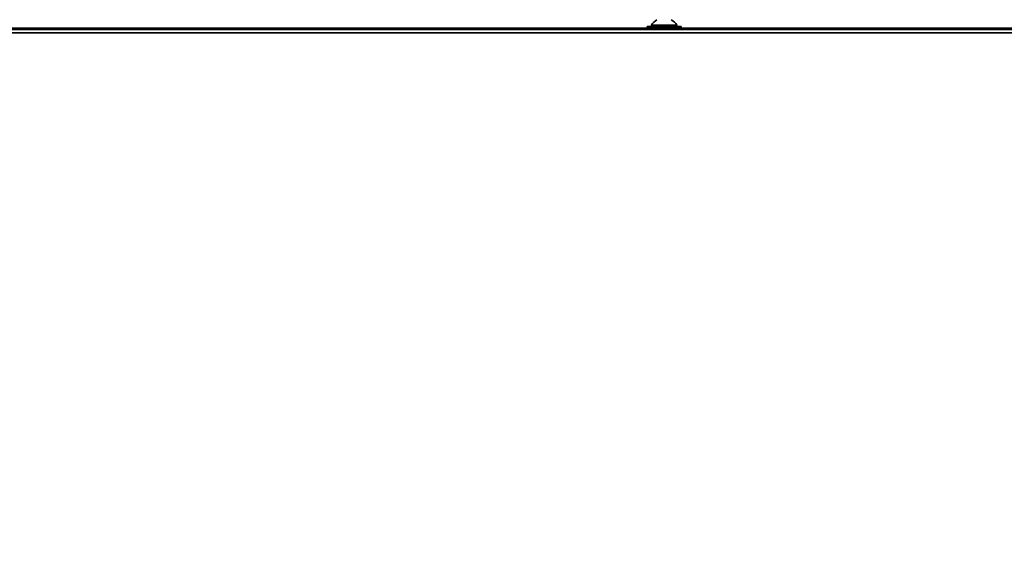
# Model space of a CAD drawing. Header units: millimetres. Extents: x 0 to 1118, y 0 to 864.
# Tile 191 of 250: x 653 to 725, y 703 to 743. Entities that reach past the tile are written whole.
import ezdxf

# ---------------------------------------------------------------- set-up
doc = ezdxf.new("R2010")
doc.units = ezdxf.units.MM
doc.styles.add('SLDTEXTSTYLE0', font='TXT', dxfattribs={"width": 0.605})
doc.dimstyles.new('SLDDIMSTYLE6', dxfattribs={"dimtxt": 4.233333, "dimasz": 4.572, "dimexe": 0, "dimexo": 0.0625, "dimgap": 1.058333, "dimtad": 0, "dimtih": 1, "dimtoh": 1, "dimdec": 1, "dimlfac": 4, "dimrnd": 1e-09, "dimzin": 4, "dimdsep": 46, "dimtxsty": 'SLDTEXTSTYLE0', "dimsah": 1, "dimcen": 0.09, "dimadec": 0, "dimazin": 1, "dimtfac": 1, "dimtofl": 0, "dimtmove": 0, "dimatfit": 3, "dimfxl": 1, "dimfrac": 2, "dimtolj": 1, "dimtzin": 12, "dimarcsym": 0})

# ---------------------------------------------------------------- blocks, each defined once
blk = doc.blocks.new('_D_31')
at = {"color": 7, "linetype": 'Continuous', "lineweight": 0}
for p, q in [((767.032, 742.075), (792.703, 742.075)), ((791.103, 742.075), (791.103, 710.073)), ((791.103, 671.575), (791.103, 703.576)), ((695.282, 671.575), (792.703, 671.575))]:
    blk.add_line(p, q, dxfattribs=at)
at = {"color": 7, "linetype": 'Continuous', "lineweight": 18}
for points in [[(791.103, 742.075), (790.341, 737.503), (791.865, 737.503)], [(791.103, 671.575), (791.865, 676.147), (790.341, 676.147)]]:
    blk.add_solid(points, dxfattribs=at)
at = {"color": 7, "linetype": 'Continuous', "lineweight": 18, "insert": (783.827, 709.033), "char_height": 4.2333, "attachment_point": 1, "style": 'SLDTEXTSTYLE0'}
blk.add_mtext('282.0', dxfattribs=at)

msp = doc.modelspace()

# ---------------------------------------------------------------- linework, layer by layer
at = {"color": 7, "linetype": 'Continuous', "lineweight": 35}
for p, q in [((765.431, 742.075), (635.806, 742.075)), ((635.809, 741.98), (765.431, 741.98)), ((765.431, 741.731), (635.815, 741.731)), ((698.985, 742.075), (698.985, 742.2)), ((698.985, 742.2), (701.485, 742.2)), ((699.298, 742.295), (699.298, 742.2)), ((701.173, 742.295), (699.298, 742.295)), ((701.173, 742.2), (701.173, 742.295)), ((701.485, 742.075), (701.485, 742.2))]:
    msp.add_line(p, q, dxfattribs=at)
for start, end in [(119.2162, 150.11785), (29.88215, 60.7838)]:
    msp.add_arc((700.235, 741.756), 1.081, start, end, dxfattribs=at)

# ---------------------------------------------------------------- dimensions: what is measured, and where the dimension line sits
at = {"color": 7, "linetype": 'Continuous', "lineweight": 18}
dim = msp.add_linear_dim(base=(791.103, 742.075), p1=(693.681, 671.575), p2=(765.431, 742.075), angle=90, dimstyle='SLDDIMSTYLE6', dxfattribs=at)
dim.commit()
dim.dimension.update_dxf_attribs({"geometry": '_D_31', "text_midpoint": (791.103, 706.825), "dimtype": 160})

doc.saveas('drawing.dxf')
